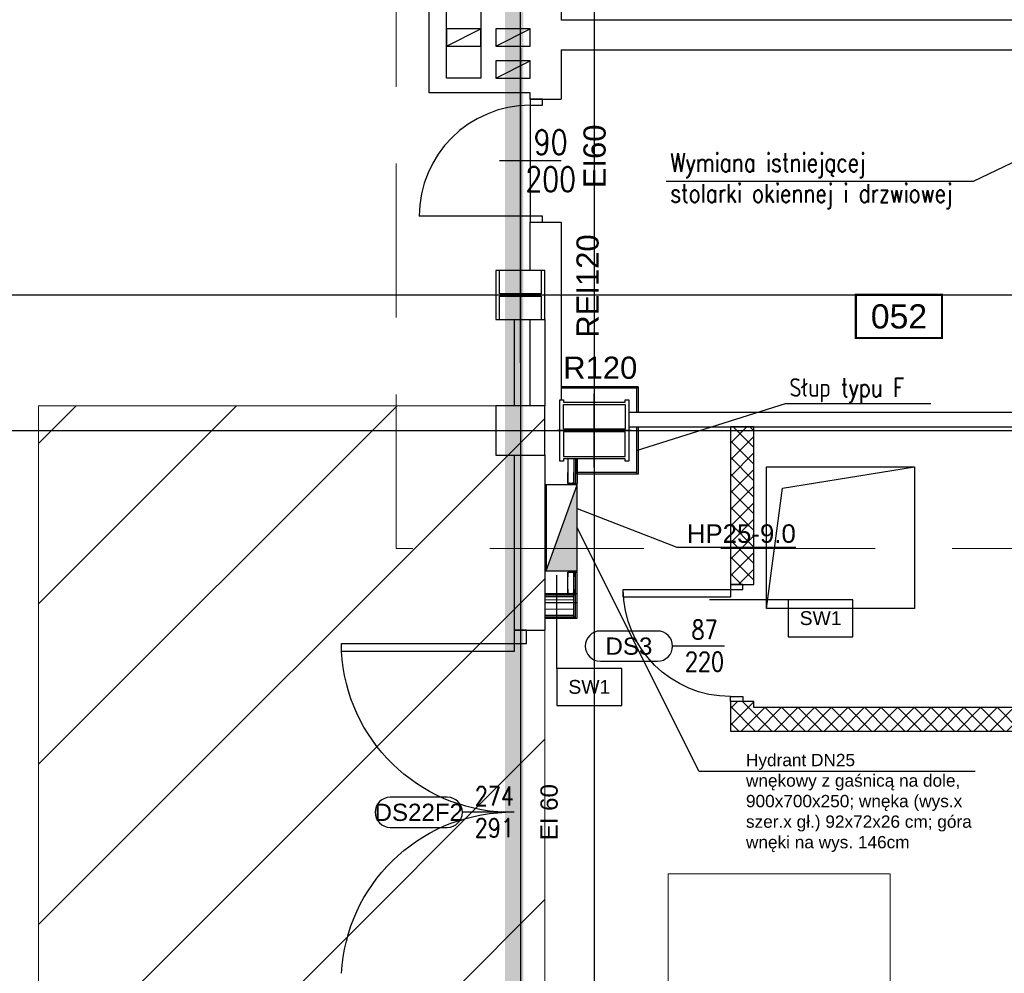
# Model space of a CAD drawing. Header units: centimetres. Extents: x -228435 to 111511, y -89367 to 428125.
# Tile 41 of 216: x -63202 to -55213, y 72593 to 80335. Entities that reach past the tile are written whole.
import ezdxf
from ezdxf.enums import TextEntityAlignment as Align

# ---------------------------------------------------------------- set-up
doc = ezdxf.new("R2010")
doc.units = ezdxf.units.CM
doc.header["$LTSCALE"] = 50
for name, pattern in [('Balustrady$0$DASHED', [0.75, 0.5, -0.25]), ('DASHDOT2', [12.7, 6.35, -3.175, 0, -3.175]), ('DIVIDE', [31.75, 12.7, -6.35, 0, -6.35, 0, -6.35]), ('HIDDENX2', [19.05, 12.7, -6.35]), ('Kondygnacja -1$0$HIDDENX2', [19.05, 12.7, -6.35])]:
    doc.linetypes.add(name, pattern=pattern)
doc.layers.get('0').update_dxf_attribs({"color": 8})
for name, color, linetype in [('ARCH_ETAPOWANIE', 8, 'DIVIDE'), ('ARCH_GK', 8, 'Continuous'), ('ARCH_INFO_AREA_ETYKIETY_200', 8, 'Continuous'), ('ARCH_INFO_ETYK_DRZWI', 8, 'Continuous'), ('ARCH_INFO_ETYK_DRZWI_IST', 8, 'Continuous'), ('ARCH_INFO_ODPORNOŚĆ OGNIOWA', 8, 'Continuous'), ('ARCH_INFO_OPISY', 8, 'Continuous'), ('ARCH_INFO_OPISY_PRZEGRODY', 8, 'Continuous'), ('ARCH_INFO_OSIE_IST', 8, 'DASHDOT2'), ('ARCH_MUROWANE_IST', 8, 'Continuous'), ('ARCH_STAL_IST', 8, 'Continuous'), ('ARCH_WIDOK_IST', 8, 'Continuous'), ('ARCH_ŚLUSARKA_DRZWI', 8, 'Continuous'), ('ARCH_ŚLUSARKA_DRZWI_IST', 8, 'Continuous'), ('ARCH_ŻELBET_IST', 8, 'Continuous'), ('bgde_ opis hydranty', 8, 'Continuous'), ('KJP_HYDRANTY', 8, 'Continuous'), ('Kondygnacja -1$0$ARCH_HYDRANTY', 8, 'Continuous'), ('Kondygnacja -1$0$ARCH_STROP', 8, 'Continuous'), ('Obudowy i okł. słupów$0$ARCH_INFO_OPISY', 8, 'Continuous'), ('Obudowy i okł. słupów$0$ARCH_PROFILE', 8, 'Continuous'), ('Osie rzutów$0$ARCH_INFO_OSIE_OPISY_IST', 8, 'Continuous')]:
    doc.layers.add(name, color=color, linetype=linetype)
doc.layers.add('ARCH_SUFITY_PODWIESZANE', color=8, linetype='HIDDENX2', lineweight=9)
doc.layers.add('ARCH_WIDOK', color=8, linetype='Continuous', lineweight=13)
doc.styles.add('Arial', font='ARIAL.TTF')
doc.styles.add('Obudowy i okł. słupów$0$Standard', font='txt')
doc.styles.add('Romans', font='Romans.shx')
doc.styles.add('ROMANS-50-CM', font='romans.shx', dxfattribs={"width": 0.8, "height": 10})
doc.linetypes.add('BATTING', pattern='A,0.00254,-2.54,[134,ltypeshp.shx,S=2.54,R=0,X=-2.54,Y=0],-5.08,[134,ltypeshp.shx,S=2.54,R=180,X=2.54,Y=0],-2.54', length=10.16254)
doc.dimstyles.new('ISO-25', dxfattribs={"dimtxt": 2.5, "dimasz": 2.5, "dimexe": 1.25, "dimexo": 0.625, "dimtad": 1, "dimtxsty": 'Standard', "dimcen": 2.5, "dimadec": 0, "dimazin": 0, "dimtfac": 1, "dimtmove": 0, "dimatfit": 3, "dimfxl": 0, "dimarcsym": 0})
doc.dimstyles.new('Obudowy i okł. słupów$0$ISO-25', dxfattribs={"dimtxt": 2.5, "dimasz": 2.5, "dimexe": 1.25, "dimexo": 15, "dimtad": 1, "dimtxsty": 'Obudowy i okł. słupów$0$Standard', "dimcen": 2.5, "dimadec": 0, "dimazin": 0, "dimtfac": 1, "dimtmove": 0, "dimatfit": 3, "dimfxl": 0, "dimarcsym": 0})

# ---------------------------------------------------------------- blocks, each defined once
blk = doc.blocks.new('SU Lampy kwadratowe +0')
at = {"layer": 'ARCH_SUFITY_PODWIESZANE', "ltscale": 2.5}
blk.add_lwpolyline([(6320, 11840), (6500, 11840), (6500, 11660), (6320, 11660)], close=True, dxfattribs=at)
blk = doc.blocks.new('T-drzwi_lewe-200')
at = {"layer": 'ARCH_INFO_ETYK_DRZWI'}
blk.add_line((0, 0), (-60, 0), dxfattribs=at)
blk.add_lwpolyline([(-77.5, 17.5), (-143.7, 17.5, 1), (-143.7, -17.5), (-77.5, -17.5, 1)], format="xyb", close=True, dxfattribs=at)
at = {"layer": 'ARCH_INFO_ETYK_DRZWI', "style": 'Arial'}
blk.add_attdef('ADS_DRZWI:ODPORNOŚĆ_OGNIOWA', text='', height=20, rotation=90, dxfattribs=at).set_placement((56.4, 0.1), align=Align.BOTTOM_CENTER)
at = {"layer": 'ARCH_INFO_ETYK_DRZWI', "style": 'Romans', "width": 0.8}
for tag, p in [('ADS_DRZWI:SZEROKOŚĆ', (-23, 7.9)), ('ADS_DRZWI:WYSOKOŚĆ', (-23, -29))]:
    blk.add_attdef(tag, text='', height=22, dxfattribs=at).set_placement(p, align=Align.CENTER)
at = {"layer": 'ARCH_INFO_ETYK_DRZWI', "style": 'Arial'}
blk.add_attdef('ADS_DRZWI:SYMBOL', text='', height=20, dxfattribs=at).set_placement((-110.6, 0), align=Align.MIDDLE)
blk = doc.blocks.new('DRZWI90')
blk.add_line((-45, 0), (-45, 90))
at = {"lineweight": -3}
for p, q in [((0, -25), (0, 25)), ((45, 0), (-45, 0))]:
    blk.add_line(p, q, dxfattribs=at)
for points in [[(-50, -10), (-45, -10), (-45, 0), (-50, 0)], [(45, -10), (50, -10), (50, 0), (45, 0)]]:
    blk.add_lwpolyline(points, close=True, dxfattribs=at)
blk.add_arc((-45, 0), 90, 0, 90, dxfattribs=at)
blk = doc.blocks.new('etykieta_numer')
at = {"color": 0, "linetype": 'ByBlock', "const_width": 2.44}
blk.add_lwpolyline([(-50, -50), (-50, 0), (50, 0), (50, -50)], close=True, dxfattribs=at)
at = {"color": 0, "linetype": 'ByBlock', "style": 'Arial'}
blk.add_attdef('AECAREA:NUMBER', text='', height=28, dxfattribs=at).set_placement((0, -25), align=Align.MIDDLE)
blk = doc.blocks.new('Obudowy i okł. słupów$0$_Dot')
at = {"color": 0, "linetype": 'ByBlock', "lineweight": -2}
blk.add_line((-0.5, 0), (-1, 0), dxfattribs=at)
at = {"color": 0, "linetype": 'ByBlock', "const_width": 0.5}
blk.add_lwpolyline([(-0.25, 0, 1), (0.25, 0, 1)], format="xyb", close=True, dxfattribs=at)
blk = doc.blocks.new('Osie rzutów')
at = {"layer": 'ARCH_INFO_OSIE_IST', "ltscale": 10}
for p, q in [((6260.29, 12255), (6260.06, 15006.6)), ((6200, 12255), (6200, 14934.6)), ((6200, 12510), (6200, 4800)), ((6200, 12510), (6200, 4571.18)), ((6260, 12510), (6260, 4623.26)), ((4436.04, 12310), (13655, 12310)), ((6260, 12170), (6260, 12230)), ((4436.04, 12200), (13655, 12200)), ((6290, 12200), (6230, 12200))]:
    blk.add_line(p, q, dxfattribs=at)

msp = doc.modelspace()

# ---------------------------------------------------------------- hatches: boundary and pattern name
at = {"layer": 'ARCH_GK', "linetype": 'Continuous', "lineweight": -3}
h = msp.add_hatch(dxfattribs=at)
h.set_pattern_fill('ANSI37', color=256, scale=30, style=0)
h.set_pattern_definition([(45, (-121140, -45000), (-67.35192, 67.35192), []), (135, (-121140, -45000), (-67.35192, -67.35192), [])])
h.paths.add_polyline_path([(-57245, 74750), (-57435, 74560), (-46232.51961, 74560), (-46232.51961, 74692.91667), (-46270.01961, 74750)])
h.paths.add_polyline_path([(-46195.01961, 74750), (-46232.51961, 74692.91667), (-46232.51961, 74560), (-45940, 74560), (-45940, 74750)])
h.paths.add_polyline_path([(-57435, 74560), (-57245, 74750), (-57245, 74800), (-57435, 74800)])
h.paths.add_polyline_path([(-57435, 75750), (-57245, 75750), (-57245, 77030), (-57435, 77030)])
at = {"layer": 'ARCH_WIDOK'}
h = msp.add_hatch(dxfattribs=at)
h.set_pattern_fill('ANSI31', color=256, scale=290, style=0)
h.set_pattern_definition([(45, (-121140, -45000), (-651.0686, 651.0686), [])])
h.paths.add_polyline_path([(-58940, 77200), (-63050, 77200), (-63050, 69030), (-58940, 69030)])
at = {"layer": 'Kondygnacja -1$0$ARCH_HYDRANTY'}
msp.add_hatch(color=256, dxfattribs=at).paths.add_polyline_path([(-58930, 75860), (-58680, 75860), (-58680, 76560)])

# ---------------------------------------------------------------- linework, layer by layer
at = {"linetype": 'Balustrady$0$DASHED', "lineweight": 20, "ltscale": 50, "elevation": -5670}
msp.add_lwpolyline([(-60148.44509, 103381.54967), (-52512.19391, 103381.54967), (-52512.19391, 76041.09133), (-60148.44509, 76041.09133)], close=True, dxfattribs=at)
at = {"layer": 'ARCH_ETAPOWANIE', "ltscale": 10, "const_width": 150, "elevation": 630}
msp.add_lwpolyline([(-32748.04041, 102637.86797), (-71890, 102620.1903), (-71740, 89900), (-59190, 89900), (-59190, 71200), (-71590, 71200), (-71590, 58800), (-65060, 58800), (-65060, 57540), (-63050, 57540), (-63050, -5675.91583)], dxfattribs=at)
at = {"layer": 'ARCH_GK', "linetype": 'Continuous', "lineweight": -3}
for p, q in [((-57245, 77030, 630), (-57435, 77030, 630)), ((-57435, 77030, 630), (-57435, 75750, -969.98032)), ((-57245, 75750, -969.98032), (-57245, 77030, 630)), ((-58705, 76770, 630), (-58705, 76570, 630)), ((-58692.5, 76770, 630), (-58692.5, 76570, 630)), ((-58680, 76770, 630), (-58680, 76570, 630)), ((-58705, 76570, 630), (-58680, 76570, 630)), ((-58705, 75675, 630), (-58705, 75850, 630)), ((-58705, 75850, 630), (-58680, 75850, 630)), ((-58692.5, 75675, 630), (-58692.5, 75850, 630)), ((-58680, 75675, 630), (-58680, 75850, 630)), ((-57435, 75750, -969.98032), (-57245, 75750, -969.98032)), ((-58680, 75675, 630), (-58940, 75675, 630)), ((-58940, 75665, 630), (-58940, 75475, 630)), ((-58692.5, 75662.5, 630), (-58940, 75662.5, 630)), ((-58705, 75487.5, 630), (-58705, 75662.5, 630)), ((-58692.5, 75475, 630), (-58692.5, 75675, 630)), ((-58680, 75475, 630), (-58680, 75675, 630)), ((-58705, 75650, 630), (-58940, 75650, 630)), ((-58940, 75500, 630), (-58705, 75500, 630)), ((-58940, 75487.5, 630), (-58692.5, 75487.5, 630)), ((-58940, 75475, 630), (-58680, 75475, 630)), ((-57245, 74800, -969.98032), (-57435, 74800, -969.98032)), ((-57435, 74800, -969.98032), (-57435, 74560, 630)), ((-57245, 74750, 630), (-57245, 74800, -969.98032)), ((-46270.01961, 74750, 630), (-57245, 74750, 630)), ((-57435, 74560, 630), (-46232.51961, 74560, 630))]:
    msp.add_line(p, q, dxfattribs=at)
at = {"layer": 'ARCH_GK', "elevation": 630}
for points in [[(-58185, 77355), (-58810, 77355)], [(-58185, 77342.5), (-58810, 77342.5)], [(-58197.5, 77342.5), (-58197.5, 77150)], [(-58185, 77355), (-58185, 77150)], [(-58197.5, 77030), (-58197.5, 76645)], [(-58185, 77030), (-58185, 76645)], [(-58680, 76645), (-58680, 76770)], [(-58197.5, 76657.5), (-58680, 76657.5)], [(-58185, 76645), (-58680, 76645)]]:
    msp.add_lwpolyline(points, dxfattribs=at)
at = {"layer": 'ARCH_INFO_OPISY_PRZEGRODY', "elevation": 630}
for points in [[(-58842.56576, 75067.60954), (-58842.56576, 75826.01787)], [(-56966.00574, 75625.99392), (-57604.254, 75625.99392)]]:
    msp.add_lwpolyline(points, dxfattribs=at)
for points in [[(-56966.00574, 75325.99392), (-56441.00574, 75325.99392), (-56441.00574, 75625.99392), (-56966.00574, 75625.99392), (-56966.00574, 75325.99392)], [(-58842.56576, 74767.60954), (-58317.56576, 74767.60954), (-58317.56576, 75067.60954), (-58842.56576, 75067.60954), (-58842.56576, 74767.60954)]]:
    msp.add_lwpolyline(points, close=True, dxfattribs=at)
at = {"layer": 'ARCH_MUROWANE_IST', "ltscale": 4}
for p, q in [((-59060, 79690, 630), (-58810, 79690, 630)), ((-59060, 79690, 630), (-58810, 79690, 630)), ((-59060, 78690, 630), (-58810, 78690, 630)), ((-59190, 77900, 630), (-59190, 77200, 630)), ((-58940, 77900, 630), (-58940, 77200, 630)), ((-58260, 77150, 630), (-54220, 77150, 630)), ((-58260, 77030, 630), (-54100, 77030, 630)), ((-59190, 76800, 630), (-59190, 75380, 630)), ((-58940, 76800, 630), (-58940, 75380, 630)), ((-59190, 75380, 630), (-58940, 75380, 630))]:
    msp.add_line(p, q, dxfattribs=at)
at = {"layer": 'ARCH_MUROWANE_IST', "ltscale": 4, "elevation": 630}
for points in [[(-59880, 80190), (-59880, 80900), (-58810, 80900), (-58810, 80330)], [(-59460, 80780), (-59460, 79860), (-59740, 79860), (-59740, 80190), (-59740, 80780), (-59460, 80780)], [(-54930, 80090), (-54930, 80330), (-58810, 80330)], [(-59060, 79740), (-59880, 79740), (-59880, 80190)], [(-58810, 80090), (-54930, 80090)], [(-58810, 80090), (-58810, 79690)], [(-59060, 79690), (-59060, 79740)], [(-59060, 78300), (-59060, 78690)], [(-58810, 78690), (-58810, 77250)], [(-59060, 77200), (-59060, 77900)]]:
    msp.add_lwpolyline(points, dxfattribs=at)
for points in [[(-59740, 80120), (-59460, 80120), (-59460, 80260), (-59740, 80260)], [(-59340, 80120), (-59060, 80120), (-59060, 80260), (-59340, 80260)], [(-59340, 79860), (-59060, 79860), (-59060, 80000), (-59340, 80000)]]:
    msp.add_lwpolyline(points, close=True, dxfattribs=at)
at = {"layer": 'ARCH_STAL_IST', "elevation": 630}
for points in [[(-59310, 78300), (-59340, 78300), (-59340, 77900), (-59310, 77900), (-59310, 78090), (-58970, 78090), (-58970, 77900), (-58940, 77900), (-58940, 78300), (-58970, 78300), (-58970, 78110), (-59310, 78110), (-59310, 78300)], [(-58820, 76750), (-58820, 77250), (-58790, 77250), (-58790, 77230), (-58290, 77230), (-58290, 77250), (-58260, 77250), (-58260, 76750), (-58290, 76750), (-58290, 76770), (-58790, 76770), (-58790, 76750)], [(-58290, 77010), (-58790, 77010), (-58790, 77210), (-58290, 77210)], [(-58790, 76790), (-58290, 76790), (-58290, 76990), (-58790, 76990)]]:
    msp.add_lwpolyline(points, close=True, dxfattribs=at)
at = {"layer": 'ARCH_WIDOK', "linetype": 'BATTING', "ltscale": 0.22}
msp.add_line((-58705, 75625, 630), (-58940, 75625, 630), dxfattribs=at)
at = {"layer": 'ARCH_WIDOK', "linetype": 'BATTING', "ltscale": 0.5}
msp.add_line((-58705, 75550, 630), (-58940, 75550, 630), dxfattribs=at)
at = {"layer": 'ARCH_WIDOK', "elevation": 630}
msp.add_lwpolyline([(-58940, 77200), (-63050, 77200), (-63050, 69030), (-58940, 69030)], close=True, dxfattribs=at)
at = {"layer": 'ARCH_WIDOK_IST'}
for p, q in [((-59740, 80120, 630), (-59460, 80260, 630)), ((-59340, 80120, 630), (-59060, 80260, 630)), ((-59340, 79860, 630), (-59060, 80000, 630))]:
    msp.add_line(p, q, dxfattribs=at)
at = {"layer": 'ARCH_ŚLUSARKA_DRZWI', "linetype": 'Continuous', "lineweight": -3}
for points, elevation in [([(-57334, 75710), (-57334, 75750), (-57435, 75750), (-57435, 75710)], -969.98032), ([(-57435, 75710), (-57435, 75647), (-58305, 75647), (-58305, 75710)], -969.98032), ([(-59089, 75270), (-59089, 75380), (-59190, 75380), (-59190, 75270)], 630), ([(-59190, 75270), (-59190, 75207), (-60590, 75207), (-60590, 75270)], 630), ([(-57334, 74840), (-57334, 74800), (-57435, 74800), (-57435, 74840)], -969.98032)]:
    msp.add_lwpolyline(points, close=True, dxfattribs=dict(at, elevation=elevation))
at = {"layer": 'ARCH_ŚLUSARKA_DRZWI', "linetype": 'Continuous', "lineweight": -3, "extrusion": (0, 0, -1)}
for centre, radius, start, end in [((57435, 75710, 969.98032), 870, 270, 0), ((59212.75114, 75278.39259, -630), 1379.09801, 271.832654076, 357.032608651), ((59212.75114, 72521.60741, -630), 1379.09801, 2.96739135, 88.167345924)]:
    msp.add_arc(centre, radius, start, end, dxfattribs=at)
at = {"layer": 'ARCH_ŻELBET_IST', "ltscale": 4, "elevation": 630}
for points in [[(-59340, 77900), (-58940, 77900), (-58940, 78300), (-59340, 78300)], [(-59340, 77900), (-58940, 77900), (-58940, 78300), (-59340, 78300)], [(-59340, 76800), (-58940, 76800), (-58940, 77200), (-59340, 77200)]]:
    msp.add_lwpolyline(points, close=True, dxfattribs=at)
at = {"layer": 'bgde_ opis hydranty', "ltscale": 1.5, "elevation": -5670}
msp.add_lwpolyline([(-55449.71199, 74230.45883), (-57688.50008, 74230.45883), (-58680, 76210)], dxfattribs=at)
at = {"layer": 'KJP_HYDRANTY'}
msp.add_line((-58930, 75860, 630), (-58680, 76560, 630), dxfattribs=at)
at = {"layer": 'KJP_HYDRANTY', "const_width": 10, "elevation": 630}
msp.add_lwpolyline([(-58930, 76560), (-58680, 76560), (-58680, 75860), (-58930, 75860)], close=True, dxfattribs=at)
at = {"layer": 'Kondygnacja -1$0$ARCH_STROP', "linetype": 'Kondygnacja -1$0$HIDDENX2', "ltscale": 2, "elevation": -12270}
msp.add_lwpolyline([(-57141.39373, 75555.64519), (-57014.0144, 76532.80956), (-55941.39373, 76705.64519)], dxfattribs=at)
msp.add_lwpolyline([(-57141.39373, 76705.64519), (-55941.39373, 76705.64519), (-55941.39373, 75555.64519), (-57141.39373, 75555.64519)], close=True, dxfattribs=at)
at = {"layer": 'Obudowy i okł. słupów$0$ARCH_PROFILE'}
for p, q in [((-58755, 76770, 630), (-58755, 76570, 630)), ((-58755, 76570, 630), (-58705, 76570, 630)), ((-58755, 75675, 630), (-58755, 75850, 630)), ((-58755, 75850, 630), (-58705, 75850, 630)), ((-58705, 75600, 630), (-58940, 75600, 630)), ((-58680, 75600, 630), (-58880, 75600, 630))]:
    msp.add_line(p, q, dxfattribs=at)
at = {"layer": 'Obudowy i okł. słupów$0$ARCH_PROFILE', "elevation": 630}
for points in [[(-58739.14645, 76570.14645), (-58740, 76571), (-58745, 76571), (-58746, 76570), (-58755, 76570), (-58755, 76657.25, -1), (-58754.5, 76657.25), (-58754.5, 76570.5), (-58746.20711, 76570.5), (-58745.20711, 76571.5), (-58739.79289, 76571.5), (-58738.79289, 76570.5), (-58721.20711, 76570.5), (-58720.20711, 76571.5), (-58714.79289, 76571.5), (-58713.79289, 76570.5), (-58705.5, 76570.5), (-58705.5, 76657.25, -1), (-58705, 76657.25), (-58705, 76570), (-58714, 76570), (-58715, 76571), (-58720, 76571), (-58720.85355, 76570.14645)], [(-58739.14645, 75849.85355), (-58740, 75849), (-58745, 75849), (-58746, 75850), (-58755, 75850), (-58755, 75812.75, 1), (-58754.5, 75812.75), (-58754.5, 75849.5), (-58746.20711, 75849.5), (-58745.20711, 75848.5), (-58739.79289, 75848.5), (-58738.79289, 75849.5), (-58721.20711, 75849.5), (-58720.20711, 75848.5), (-58714.79289, 75848.5), (-58713.79289, 75849.5), (-58705.5, 75849.5), (-58705.5, 75812.75, 1), (-58705, 75812.75), (-58705, 75850), (-58714, 75850), (-58715, 75849), (-58720, 75849), (-58720.85355, 75849.85355)], [(-58739.14645, 75675.14645), (-58740, 75676), (-58745, 75676), (-58746, 75675), (-58755, 75675), (-58755, 75712.25, -1), (-58754.5, 75712.25), (-58754.5, 75675.5), (-58746.20711, 75675.5), (-58745.20711, 75676.5), (-58739.79289, 75676.5), (-58738.79289, 75675.5), (-58721.20711, 75675.5), (-58720.20711, 75676.5), (-58714.79289, 75676.5), (-58713.79289, 75675.5), (-58705.5, 75675.5), (-58705.5, 75712.25, -1), (-58705, 75712.25), (-58705, 75675), (-58714, 75675), (-58715, 75676), (-58720, 75676), (-58720.85355, 75675.14645)]]:
    msp.add_lwpolyline(points, format="xyb", close=True, dxfattribs=at)

# ---------------------------------------------------------------- block references
at = {"layer": 'ARCH_INFO_AREA_ETYKIETY_200', "linetype": 'Continuous', "lineweight": -3, "xscale": 7, "yscale": 7, "zscale": 10}
msp.add_blockref('etykieta_numer', (-56067.67888, 78101.27238, 630), dxfattribs=at).add_auto_attribs({'AECAREA:NUMBER': '052'})
at = {"layer": 'ARCH_INFO_ETYK_DRZWI', "linetype": 'Continuous', "lineweight": -3}
ref = msp.add_blockref('T-drzwi_lewe-200', (-57484.71987, 75249.37605, -969.98032), dxfattribs=dict(at, xscale=7, yscale=7, zscale=7))
ref.add_attrib('ADS_DRZWI:SYMBOL', 'DS3', dxfattribs={"height": 140, "style": 'Arial'}).set_placement((-58258.83876, 75249.37605, -969.98032), align=Align.MIDDLE)
ref.add_attrib('ADS_DRZWI:SZEROKOŚĆ', '87', dxfattribs={"height": 154, "style": 'Romans', "width": 0.8}).set_placement((-57645.71987, 75304.74806, -969.98032), align=Align.CENTER)
ref.add_attrib('ADS_DRZWI:WYSOKOŚĆ', '220', dxfattribs={"height": 154, "style": 'Romans', "width": 0.8}).set_placement((-57645.71987, 75046.37605, -969.98032), align=Align.CENTER)
ref = msp.add_blockref('T-drzwi_lewe-200', (-59190, 73900, 630), dxfattribs=dict(at, xscale=7, yscale=7, zscale=7))
ref.add_attrib('ADS_DRZWI:SYMBOL', 'DS22F2', dxfattribs={"height": 140, "style": 'Arial'}).set_placement((-59964.11889, 73900, 630), align=Align.MIDDLE)
ref.add_attrib('ADS_DRZWI:SZEROKOŚĆ', '274', dxfattribs={"height": 154, "style": 'Romans', "width": 0.8}).set_placement((-59351, 73955.37202, 630), align=Align.CENTER)
ref.add_attrib('ADS_DRZWI:ODPORNOŚĆ_OGNIOWA', 'EI 60', dxfattribs={"color": 1, "height": 140, "rotation": 90, "style": 'Arial'}).set_placement((-58794.92757, 73900.85647, 630), align=Align.BOTTOM_CENTER)
ref.add_attrib('ADS_DRZWI:WYSOKOŚĆ', '291', dxfattribs={"height": 154, "style": 'Romans', "width": 0.8}).set_placement((-59351, 73697, 630), align=Align.CENTER)
at = {"layer": 'ARCH_SUFITY_PODWIESZANE', "ltscale": 2.5, "xscale": 10, "yscale": 10, "zscale": 10}
msp.add_blockref('SU Lampy kwadratowe +0', (-121140, -45000, -5670), dxfattribs=at)
at = {"layer": 'ARCH_ŚLUSARKA_DRZWI_IST', "xscale": 10, "yscale": 10, "zscale": 10, "rotation": 90}
msp.add_blockref('DRZWI90', (-59060, 79190, 630), dxfattribs=at)
at = {"layer": 'Osie rzutów$0$ARCH_INFO_OSIE_OPISY_IST', "xscale": 10, "yscale": 10, "zscale": 10}
msp.add_blockref('Osie rzutów', (-121140, -45000, 630), dxfattribs=at)

# ---------------------------------------------------------------- texts
at = {"layer": 'ARCH_INFO_ETYK_DRZWI_IST', "insert": (-58893.79746, 79190, 630), "char_height": 200, "width": 100, "attachment_point": 5, "line_spacing_factor": 0.9, "style": 'ROMANS-50-CM'}
msp.add_mtext('90\\P200', dxfattribs=at)
at = {"layer": 'ARCH_INFO_ODPORNOŚĆ OGNIOWA', "char_height": 180, "width": 533.3252474, "attachment_point": 5, "rotation": 90, "style": 'Arial'}
for s, insert in [('\\PEI60', (-58686.71614, 79225.17702, 630)), ('\\PREI120', (-58743.4323, 78172.89893, 630))]:
    msp.add_mtext(s, dxfattribs=dict(at, insert=insert))
at = {"layer": 'ARCH_INFO_ODPORNOŚĆ OGNIOWA', "insert": (-58491.59077, 77658.20415, 630), "char_height": 180, "width": 533.3252474, "attachment_point": 5, "style": 'Arial'}
msp.add_mtext('\\PR120', dxfattribs=at)
at = {"layer": 'ARCH_INFO_OPISY', "char_height": 150, "width": 6265.3267976, "attachment_point": 1, "style": 'ROMANS-50-CM'}
for s, insert in [('Wymiana istniejącej\\Pstolarki okiennej i drzwiowej', (-57923.29605, 79250.77852, 630)), ('Słup typu F', (-56956.88747, 77423.9342, 630))]:
    msp.add_mtext(s, dxfattribs=dict(at, insert=insert))
at = {"layer": 'ARCH_INFO_OPISY_PRZEGRODY', "char_height": 112.5, "width": 525, "attachment_point": 5, "style": 'Arial'}
for insert in [(-56703.50574, 75475.99392, 630), (-58580.06576, 74917.60954, 630)]:
    msp.add_mtext('SW1', dxfattribs=dict(at, insert=insert))
at = {"layer": 'bgde_ opis hydranty', "ltscale": 1.5, "insert": (-57309.24913, 74374.69975, 3747), "char_height": 100, "width": 1926.8223746, "attachment_point": 1, "style": 'Arial'}
msp.add_mtext('Hydrant DN25^Jwnękowy z gaśnicą na dole, 900x700x250; wnęka (wys.x szer.x gł.) 92x72x26 cm; góra wnęki na wys. 146cm', dxfattribs=at)
at = {"layer": 'KJP_HYDRANTY', "insert": (-57347.14115, 76161.78217, -7755), "char_height": 150, "width": 2356.9744909, "attachment_point": 5, "style": 'Arial'}
msp.add_mtext('HP25-9.0', dxfattribs=at)

# ---------------------------------------------------------------- leaders
at = {"layer": 'ARCH_INFO_OPISY'}
for points in [[(-54978.75, 79255.67435, 630), (-55466.44024, 79022.44197, 630), (-57955.79706, 79022.44197, 630)], [(-58197.5, 76837.5, 630), (-56988.58186, 77218.78056, 630), (-55810.38993, 77218.7842, 630)]]:
    msp.add_leader(points, dimstyle='ISO-25', override={"dimscale": 5, "dimasz": 2, "dimtad": 0, "dimldrblk": 'Dot'}, dxfattribs=at)
at = {"layer": 'Obudowy i okł. słupów$0$ARCH_INFO_OPISY', "ltscale": 0.3}
msp.add_leader([(-58680, 76367.64486, 630), (-57870.77101, 76052.60996, 630), (-56905.8911, 76052.60996, 630)], dimstyle='Obudowy i okł. słupów$0$ISO-25', override={"dimscale": 5, "dimasz": 0.5, "dimtad": 0, "dimldrblk": 'Obudowy i okł. słupów$0$_Dot'}, dxfattribs=at)

doc.saveas('drawing.dxf')
